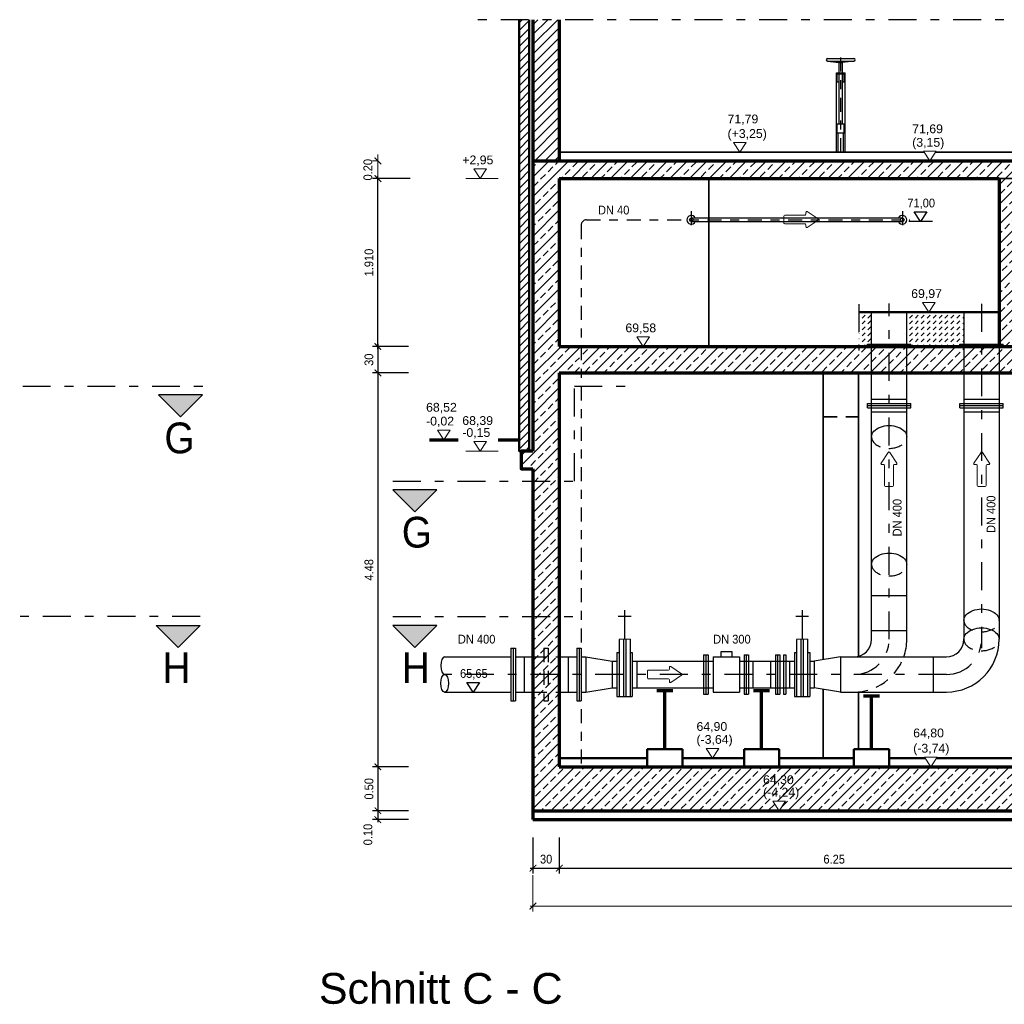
# Model space of a CAD drawing. Header units: metres. Extents: x -5 to 93, y -48 to 79.
# Tile 90 of 91: x 47 to 58, y 61 to 72. Entities that reach past the tile are written whole.
import ezdxf

# ---------------------------------------------------------------- set-up
doc = ezdxf.new("R2010")
doc.units = ezdxf.units.M
doc.header["$LTSCALE"] = 0.05
doc.header["$PDMODE"] = 35
doc.header["$PDSIZE"] = 0.1
for name, pattern in [('STRICHPUNKT2', [12.7, 6.35, -3.175, 0, -3.175]), ('VERDECKT', [9.525, 6.35, -3.175]), ('VERDECKT2', [4.7625, 3.175, -1.5875])]:
    doc.linetypes.add(name, pattern=pattern)
for name, color, linetype, lineweight in [('Bemassung_Bau', 7, 'Continuous', 18), ('Beschrifttung', 7, 'Continuous', 18), ('Beschriftung-Schnitte', 7, 'Continuous', 25), ('Maschinenbau', 152, 'Continuous', 30), ('Maschinenbau-mitte', 152, 'STRICHPUNKT2', 25), ('Rohre', 160, 'Continuous', 30), ('Rohre_mitte', 160, 'STRICHPUNKT2', 25), ('Rohre_verdeckt', 160, 'VERDECKT2', 25), ('Sonstiges _3', 3, 'Continuous', 70), ('Sonstiges-Mitte', 3, 'STRICHPUNKT2', 25), ('Wand', 6, 'Continuous', 70), ('Wand-dünn', 2, 'Continuous', 35), ('Wand-Fussbodenaufbau', 1, 'Continuous', 50), ('Wand-Schraffur', 252, 'Continuous', 20), ('Wand-verdeckt', 2, 'VERDECKT', 35), ('Wand-verdeckt-2', 2, 'VERDECKT2', 35), ('Wand-Verkleidung', 1, 'Continuous', 50)]:
    doc.layers.add(name, color=color, linetype=linetype, lineweight=lineweight)
doc.layers.add('Rohre_Text', color=160, linetype='Continuous')
doc.styles.add('Arial', font='arial.ttf', dxfattribs={"width": 0.9})
doc.styles.add('Romans', font='arial.ttf', dxfattribs={"width": 0.8})
doc.styles.get("Standard").update_dxf_attribs({"font": 'arial.ttf'})
doc.dimstyles.new('AEC Bemassung 1-50', dxfattribs={"dimtxt": 0.1, "dimasz": 0.075, "dimexe": 0.0625, "dimexo": 0, "dimgap": 0.05, "dimtad": 1, "dimdec": 3, "dimrnd": 0.005, "dimzin": 1, "dimdsep": 46, "dimtxsty": 'Arial', "dimblk": 'ARCHTICK', "dimcen": 0.125, "dimdle": 0.03125, "dimazin": 0, "dimtfac": 1, "dimtdec": 3, "dimtix": 1, "dimtmove": 2, "dimatfit": 2, "dimfxl": 1, "dimtolj": 1, "dimtzin": 0, "dimarcsym": 0})
pattern_1 = [(45, (13.52853, 0), (-0.1122532, 0.1122532), []), (45, (13.64078, 0), (-0.1122532, 0.1122532), [0.079375, -0.0396875])]

# ---------------------------------------------------------------- blocks, each defined once
blk = doc.blocks.new('_ArchTick')
at = {"color": 0, "linetype": 'ByBlock', "const_width": 0.15}
blk.add_lwpolyline([(-0.5, -0.5), (0.5, 0.5)], dxfattribs=at)
blk = doc.blocks.new('*D263')
at = {"layer": 'Bemassung_Bau', "linetype": 'Continuous', "lineweight": -2, "transparency": 16777216}
for p, q in [((53.095, 62.591), (53.095, 62.179)), ((53.395, 62.591), (53.395, 62.179)), ((53.064, 62.241), (53.426, 62.241))]:
    blk.add_line(p, q, dxfattribs=at)
at = {"layer": 'Defpoints', "color": 0, "linetype": 'Continuous', "transparency": 16777216}
for p in [(53.095, 62.591), (53.395, 62.591), (53.395, 62.241)]:
    blk.add_point(p, dxfattribs=at)
at = {"layer": 'Bemassung_Bau', "linetype": 'Continuous', "lineweight": -2, "transparency": 16777216, "xscale": 0.075, "yscale": 0.075, "zscale": 0.075, "rotation": 180}
blk.add_blockref('_ArchTick', (53.095, 62.241), dxfattribs=at)
at = {"layer": 'Bemassung_Bau', "linetype": 'Continuous', "lineweight": -2, "transparency": 16777216, "xscale": 0.075, "yscale": 0.075, "zscale": 0.075}
blk.add_blockref('_ArchTick', (53.395, 62.241), dxfattribs=at)
at = {"layer": 'Bemassung_Bau', "linetype": 'Continuous', "lineweight": 18, "transparency": 16777216, "insert": (53.245, 62.343), "char_height": 0.1, "attachment_point": 5, "style": 'Arial'}
blk.add_mtext('\\A1;\\A1;30', dxfattribs=at)
blk = doc.blocks.new('*D264')
at = {"layer": 'Bemassung_Bau', "linetype": 'Continuous', "lineweight": -2, "transparency": 16777216}
for p, q in [((53.395, 62.591), (53.395, 62.179)), ((59.645, 62.591), (59.645, 62.179)), ((53.364, 62.241), (59.676, 62.241))]:
    blk.add_line(p, q, dxfattribs=at)
at = {"layer": 'Defpoints', "color": 0, "linetype": 'Continuous', "transparency": 16777216}
for p in [(53.395, 62.591), (59.645, 62.591), (59.645, 62.241)]:
    blk.add_point(p, dxfattribs=at)
at = {"layer": 'Bemassung_Bau', "linetype": 'Continuous', "lineweight": -2, "transparency": 16777216, "xscale": 0.075, "yscale": 0.075, "zscale": 0.075, "rotation": 180}
blk.add_blockref('_ArchTick', (53.395, 62.241), dxfattribs=at)
at = {"layer": 'Bemassung_Bau', "linetype": 'Continuous', "lineweight": -2, "transparency": 16777216, "xscale": 0.075, "yscale": 0.075, "zscale": 0.075}
blk.add_blockref('_ArchTick', (59.645, 62.241), dxfattribs=at)
at = {"layer": 'Bemassung_Bau', "linetype": 'Continuous', "lineweight": 18, "transparency": 16777216, "insert": (56.52, 62.342), "char_height": 0.1, "attachment_point": 5, "style": 'Arial'}
blk.add_mtext('\\A1;\\A1;6.25', dxfattribs=at)
blk = doc.blocks.new('*D258')
at = {"layer": 'Bemassung_Bau', "linetype": 'Continuous', "lineweight": -2, "transparency": 16777216}
for p, q in [((51.332, 68.205), (51.332, 67.842)), ((51.682, 68.173), (51.27, 68.173)), ((51.682, 67.873), (51.27, 67.873))]:
    blk.add_line(p, q, dxfattribs=at)
at = {"layer": 'Defpoints', "color": 0, "linetype": 'Continuous', "transparency": 16777216}
for p in [(51.682, 68.173), (51.332, 67.873), (51.682, 67.873)]:
    blk.add_point(p, dxfattribs=at)
at = {"layer": 'Bemassung_Bau', "linetype": 'Continuous', "lineweight": -2, "transparency": 16777216, "xscale": 0.075, "yscale": 0.075, "zscale": 0.075}
for p, rotation in [((51.332, 68.173), 90), ((51.332, 67.873), 270)]:
    blk.add_blockref('_ArchTick', p, dxfattribs=dict(at, rotation=rotation))
at = {"layer": 'Bemassung_Bau', "linetype": 'Continuous', "lineweight": 18, "transparency": 16777216, "insert": (51.231, 68.023), "char_height": 0.1, "attachment_point": 5, "rotation": 90, "style": 'Arial'}
blk.add_mtext('\\A1;\\A1;30', dxfattribs=at)
blk = doc.blocks.new('*D259')
at = {"layer": 'Bemassung_Bau', "linetype": 'Continuous', "lineweight": -2, "transparency": 16777216}
for p, q in [((51.682, 67.873), (51.27, 67.873)), ((51.332, 67.905), (51.332, 63.362)), ((51.682, 63.393), (51.27, 63.393))]:
    blk.add_line(p, q, dxfattribs=at)
at = {"layer": 'Defpoints', "color": 0, "linetype": 'Continuous', "transparency": 16777216}
for p in [(51.682, 67.873), (51.332, 63.393), (51.682, 63.393)]:
    blk.add_point(p, dxfattribs=at)
at = {"layer": 'Bemassung_Bau', "linetype": 'Continuous', "lineweight": -2, "transparency": 16777216, "xscale": 0.075, "yscale": 0.075, "zscale": 0.075}
for p, rotation in [((51.332, 67.873), 90), ((51.332, 63.393), 270)]:
    blk.add_blockref('_ArchTick', p, dxfattribs=dict(at, rotation=rotation))
at = {"layer": 'Bemassung_Bau', "linetype": 'Continuous', "lineweight": 18, "transparency": 16777216, "insert": (51.231, 65.633), "char_height": 0.1, "attachment_point": 5, "rotation": 90, "style": 'Arial'}
blk.add_mtext('\\A1;\\A1;4.48', dxfattribs=at)
blk = doc.blocks.new('*D260')
at = {"layer": 'Bemassung_Bau', "linetype": 'Continuous', "lineweight": -2, "transparency": 16777216}
for p, q in [((51.682, 63.393), (51.27, 63.393)), ((51.332, 63.425), (51.332, 62.862)), ((51.682, 62.893), (51.27, 62.893))]:
    blk.add_line(p, q, dxfattribs=at)
at = {"layer": 'Defpoints', "color": 0, "linetype": 'Continuous', "transparency": 16777216}
for p in [(51.682, 63.393), (51.332, 62.893), (51.682, 62.893)]:
    blk.add_point(p, dxfattribs=at)
at = {"layer": 'Bemassung_Bau', "linetype": 'Continuous', "lineweight": -2, "transparency": 16777216, "xscale": 0.075, "yscale": 0.075, "zscale": 0.075}
for p, rotation in [((51.332, 63.393), 90), ((51.332, 62.893), 270)]:
    blk.add_blockref('_ArchTick', p, dxfattribs=dict(at, rotation=rotation))
at = {"layer": 'Bemassung_Bau', "linetype": 'Continuous', "lineweight": 18, "transparency": 16777216, "insert": (51.231, 63.143), "char_height": 0.1, "attachment_point": 5, "rotation": 90, "style": 'Arial'}
blk.add_mtext('\\A1;0.50', dxfattribs=at)
blk = doc.blocks.new('*D261')
at = {"layer": 'Bemassung_Bau', "linetype": 'Continuous', "lineweight": -2, "transparency": 16777216}
for p, q in [((51.682, 62.893), (51.27, 62.893)), ((51.332, 62.925), (51.332, 62.762)), ((51.682, 62.793), (51.27, 62.793))]:
    blk.add_line(p, q, dxfattribs=at)
at = {"layer": 'Defpoints', "color": 0, "linetype": 'Continuous', "transparency": 16777216}
for p in [(51.682, 62.893), (51.332, 62.793), (51.682, 62.793)]:
    blk.add_point(p, dxfattribs=at)
at = {"layer": 'Bemassung_Bau', "linetype": 'Continuous', "lineweight": -2, "transparency": 16777216, "xscale": 0.075, "yscale": 0.075, "zscale": 0.075}
for p, rotation in [((51.332, 62.893), 90), ((51.332, 62.793), 270)]:
    blk.add_blockref('_ArchTick', p, dxfattribs=dict(at, rotation=rotation))
at = {"layer": 'Bemassung_Bau', "linetype": 'Continuous', "lineweight": 18, "transparency": 16777216, "insert": (51.219, 62.623), "char_height": 0.1, "attachment_point": 5, "rotation": 90, "style": 'Arial'}
blk.add_mtext('\\A1;0.10', dxfattribs=at)
blk = doc.blocks.new('*D7')
at = {"layer": 'Bemassung_Bau', "linetype": 'Continuous', "lineweight": -2, "transparency": 16777216}
for p, q in [((-12.542, 0.35), (-12.542, -0.062)), ((-0.092, 0.35), (-0.092, -0.062)), ((-12.573, 0), (-0.061, 0))]:
    blk.add_line(p, q, dxfattribs=at)
at = {"layer": 'Defpoints', "color": 0, "linetype": 'Continuous', "transparency": 16777216}
for p in [(-12.542, 0.35), (-0.092, 0.35), (-0.092, 0)]:
    blk.add_point(p, dxfattribs=at)
at = {"layer": 'Bemassung_Bau', "linetype": 'Continuous', "lineweight": -2, "transparency": 16777216, "xscale": 0.075, "yscale": 0.075, "zscale": 0.075, "rotation": 180}
blk.add_blockref('_ArchTick', (-12.542, 0), dxfattribs=at)
at = {"layer": 'Bemassung_Bau', "linetype": 'Continuous', "lineweight": -2, "transparency": 16777216, "xscale": 0.075, "yscale": 0.075, "zscale": 0.075}
blk.add_blockref('_ArchTick', (-0.092, 0), dxfattribs=at)
at = {"layer": 'Bemassung_Bau', "linetype": 'Continuous', "lineweight": 18, "transparency": 16777216, "insert": (-6.317, 0.113), "char_height": 0.125, "attachment_point": 5, "style": 'Romans'}
blk.add_mtext('\\A1;\\A1;12.45', dxfattribs=at)
blk = doc.blocks.new('*D262')
at = {"layer": 'Bemassung_Bau', "color": 0, "lineweight": -2, "transparency": 16777216}
for p, q in [((51.332, 68.142), (51.332, 70.115)), ((51.7, 70.083), (51.27, 70.083)), ((51.332, 68.173), (51.27, 68.173))]:
    blk.add_line(p, q, dxfattribs=at)
at = {"layer": 'Defpoints', "color": 0, "transparency": 16777216}
for p in [(51.332, 70.083), (51.7, 70.083), (51.332, 68.173)]:
    blk.add_point(p, dxfattribs=at)
at = {"layer": 'Bemassung_Bau', "color": 0, "lineweight": -2, "transparency": 16777216, "xscale": 0.075, "yscale": 0.075, "zscale": 0.075}
for p, rotation in [((51.332, 70.083), 90), ((51.332, 68.173), 270)]:
    blk.add_blockref('_ArchTick', p, dxfattribs=dict(at, rotation=rotation))
at = {"layer": 'Bemassung_Bau', "color": 0, "transparency": 16777216, "insert": (51.231, 69.128), "char_height": 0.1, "attachment_point": 5, "rotation": 90, "style": 'Arial'}
blk.add_mtext('\\A1;1.910', dxfattribs=at)
blk = doc.blocks.new('Pfeil')
at = {"layer": 'Beschrifttung'}
for p, q in [((0, -0.04), (0, 0.04)), ((0.01, 0.05), (0.24, 0.05)), ((0.25, 0.06), (0.25, 0.081)), ((0.388, 0.008), (0.266, 0.09)), ((0.01, -0.05), (0.24, -0.05)), ((0.25, -0.081), (0.25, -0.06)), ((0.266, -0.09), (0.388, -0.008))]:
    blk.add_line(p, q, dxfattribs=at)
for centre, start, end in [((0.01, 0.04), 90, 180), ((0.24, 0.06), 270, 0), ((0.26, 0.081), 56.3099, 180), ((0.382, 0), 303.6901, 56.3099), ((0.01, -0.04), 180, 270), ((0.24, -0.06), 0, 90), ((0.26, -0.081), 180, 303.6901)]:
    blk.add_arc(centre, 0.01, start, end, dxfattribs=at)
blk = doc.blocks.new('*U6')
at = {"layer": 'Bemassung_Bau', "color": 7, "linetype": 'Continuous', "lineweight": 18}
dim = blk.add_linear_dim(base=(-0.092, 0), p1=(-12.542, 0.35), p2=(-0.092, 0.35), text='\\A1;12.45', dimstyle='AEC Bemassung 1-50', override={"dimclrd": 256, "dimclre": 256, "dimclrt": 256}, dxfattribs=at)
dim.commit()
dim.dimension.update_dxf_attribs({"geometry": '*D7', "text_midpoint": (-6.317, 0.1125)})

msp = doc.modelspace()

# ---------------------------------------------------------------- hatches: boundary and pattern name
at = {"layer": 'Beschriftung-Schnitte'}
for points in [[(49.3367, 67.6238), (49.0867, 67.3738), (48.8367, 67.6238)], [(52.0036, 66.5429), (51.7536, 66.2929), (51.5036, 66.5429)], [(48.8103, 65.0017), (49.0603, 64.7517), (49.3103, 65.0017)], [(52.0036, 65.0017), (51.7536, 64.7517), (51.5036, 65.0017)]]:
    msp.add_hatch(color=256, dxfattribs=at).paths.add_polyline_path(points)
at = {"layer": 'Wand-Schraffur'}
h = msp.add_hatch(dxfattribs=at)
h.set_pattern_fill('ANSI31', color=256, scale=0.02, style=0)
h.set_pattern_definition([(45, (47.815604, 25.69289), (-0.04490128, 0.04490128), [])])
h.paths.add_polyline_path([(53.0525, 71.8895), (52.9375, 71.8895), (52.9375, 66.9833), (53.0525, 66.9833)])
h = msp.add_hatch(dxfattribs=at)
h.set_pattern_fill('ANSI31', color=256, scale=0.025, style=0)
h.set_pattern_definition([(45, (47.8156, 25.69289), (-0.0561266, 0.0561266), [])])
h.paths.add_polyline_path([(53.395, 71.8895), (53.095, 71.8895), (53.095, 70.2833), (53.395, 70.2833)])
h = msp.add_hatch(dxfattribs=at)
h.set_pattern_fill('ANSI33', color=256, scale=0.025, style=0)
h.set_pattern_definition(pattern_1)
h.paths.add_polyline_path([(58.595, 70.2833), (53.095, 70.2833), (53.095, 66.9833), (52.96, 66.9833), (52.96, 66.7833), (53.095, 66.7833), (53.095, 66.6429), (53.395, 66.6429), (53.395, 67.8733), (53.623, 67.8733), (53.623, 68.1733), (53.395, 68.1733), (53.395, 70.0833), (58.395, 70.0833), (58.845, 70.0833), (58.845, 70.1833), (58.595, 70.1833)])
h.paths.add_polyline_path([(58.595, 69.8833), (58.745, 69.8833), (60.795, 68.2733), (60.795, 68.1733), (60.895, 68.1733), (60.895, 68.3833), (60.845, 68.3833), (60.845, 68.5833), (60.595, 68.5833), (60.595, 68.7833), (60.345, 68.7833), (60.345, 68.9833), (60.095, 68.9833), (60.095, 69.1833), (59.845, 69.1833), (59.845, 69.3833), (59.595, 69.3833), (59.595, 69.5833), (59.345, 69.5833), (59.345, 69.7833), (59.095, 69.7833), (59.095, 69.9833), (58.845, 69.9833), (58.845, 70.0833), (58.395, 70.0833), (58.395, 68.1733), (58.595, 68.1733)])
h = msp.add_hatch(dxfattribs=at)
h.set_pattern_fill('DASH', color=256, scale=0.015, angle=45, style=0)
h.set_pattern_definition([(45, (-7.417276, 0), (0, 0.06735192), [0.047625, -0.047625])])
h.paths.add_polyline_path([(56.945, 68.5633), (56.8003, 68.5633), (56.8003, 68.1733), (56.9, 68.1733), (56.9, 68.1983), (56.945, 68.1983)])
h.paths.add_polyline_path([(57.995, 68.5633), (57.345, 68.5633), (57.345, 68.1983), (57.39, 68.1983), (57.39, 68.1733), (57.95, 68.1733), (57.95, 68.1983), (57.995, 68.1983)])
h = msp.add_hatch(dxfattribs=at)
h.set_pattern_fill('ANSI33', color=256, scale=0.025, style=0)
h.set_pattern_definition(pattern_1)
h.paths.add_polyline_path([(61.7427, 63.3933), (59.945, 63.3933), (59.945, 67.8733), (61.145, 67.8733), (61.145, 68.1733), (53.663, 68.1733), (53.663, 67.8733), (56.795, 67.8733), (59.645, 67.8733), (59.645, 63.3933), (53.395, 63.3933), (53.395, 64.2433), (53.27, 64.2433), (53.27, 64.1433), (53.22, 64.1433), (53.22, 64.2433), (53.095, 64.2433), (53.095, 62.8933), (55.8932, 62.8933), (55.8211, 63.0028), (55.9652, 63.0028), (55.8932, 62.8933), (61.7383, 62.8933)])
h.paths.add_polyline_path([(53.22, 64.6433), (53.095, 64.6433), (53.095, 64.2433), (53.22, 64.2433)], flags=17)
h.paths.add_polyline_path([(53.27, 64.6433), (53.22, 64.6433), (53.22, 64.2433), (53.27, 64.2433)], flags=17)
h.paths.add_polyline_path([(53.395, 64.6433), (53.27, 64.6433), (53.27, 64.2433), (53.395, 64.2433), (53.395, 64.2782)], flags=17)
h.paths.add_polyline_path([(53.27, 64.2433), (53.22, 64.2433), (53.22, 64.1433), (53.27, 64.1433)], flags=17)
h.paths.add_polyline_path([(53.27, 64.7433), (53.22, 64.7433), (53.22, 64.6433), (53.27, 64.6433)], flags=16)
h.paths.add_polyline_path([(53.395, 65.1017), (53.095, 65.1017), (53.095, 64.6433), (53.22, 64.6433), (53.22, 64.7433), (53.27, 64.7433), (53.27, 64.6433), (53.395, 64.6433)], flags=17)
h.paths.add_polyline_path([(53.395, 66.6429), (53.095, 66.6429), (53.095, 65.1017), (53.395, 65.1017)], flags=17)
h.paths.add_polyline_path([(55.681, 63.147), (56.0907, 63.147), (56.0907, 63.3272), (55.681, 63.3272)], flags=24)
h.paths.add_polyline_path([(55.6783, 62.9925), (56.1553, 62.9925), (56.1553, 63.1891), (55.6783, 63.1891)], flags=24)

# ---------------------------------------------------------------- linework, layer by layer
at = {"layer": 'Bemassung_Bau'}
for p, q in [((51.3324, 70.2833), (51.3324, 70.3583)), ((51.3324, 70.2833), (51.2699, 70.2833)), ((51.3324, 70.0833), (51.3324, 70.2833)), ((51.6999, 70.0833), (51.2699, 70.0833)), ((51.3324, 70.0833), (51.3324, 70.0083))]:
    msp.add_line(p, q, dxfattribs=at)
at = {"layer": 'Beschrifttung'}
for p, q in [((52.6989, 70.0833), (52.3336, 70.0833)), ((52.6989, 66.9833), (52.3336, 66.9833))]:
    msp.add_line(p, q, dxfattribs=at)
for points in [[(55.4472, 70.3833), (55.3752, 70.4928), (55.5192, 70.4928), (55.4472, 70.3833)], [(57.6088, 70.2833), (57.5368, 70.3928), (57.6808, 70.3928), (57.6088, 70.2833)], [(52.494, 70.0833), (52.422, 70.1928), (52.566, 70.1928), (52.494, 70.0833)], [(57.5977, 68.5633), (57.5256, 68.6728), (57.6697, 68.6728), (57.5977, 68.5633)], [(54.3482, 68.1733), (54.2762, 68.2828), (54.4203, 68.2828), (54.3482, 68.1733)], [(52.0822, 67.1133), (52.0102, 67.2228), (52.1543, 67.2228), (52.0822, 67.1133)], [(52.494, 66.9833), (52.422, 67.0928), (52.566, 67.0928), (52.494, 66.9833)], [(55.1363, 63.4933), (55.0643, 63.6028), (55.2084, 63.6028), (55.1363, 63.4933)], [(57.6202, 63.3933), (57.5482, 63.5028), (57.6922, 63.5028), (57.6202, 63.3933)], [(55.8932, 62.8933), (55.8211, 63.0028), (55.9652, 63.0028), (55.8932, 62.8933)]]:
    msp.add_lwpolyline(points, dxfattribs=at)
at = {"layer": 'Beschriftung-Schnitte', "color": 6, "linetype": 'STRICHPUNKT2'}
for p, q in [((47.2943, 67.7238), (49.3564, 67.7238)), ((53.5657, 67.7238), (54.2972, 67.7238)), ((53.5657, 66.6429), (53.5657, 67.7238)), ((51.5036, 66.6429), (53.5657, 66.6429)), ((49.3103, 65.1017), (47.2601, 65.1017)), ((51.5036, 65.1017), (53.5645, 65.1017))]:
    msp.add_line(p, q, dxfattribs=at)
at = {"layer": 'Beschriftung-Schnitte'}
for points in [[(49.3367, 67.6238), (48.8367, 67.6238), (49.0867, 67.3738)], [(52.0036, 66.5429), (51.5036, 66.5429), (51.7536, 66.2929)], [(48.8103, 65.0017), (49.3103, 65.0017), (49.0603, 64.7517)], [(52.0036, 65.0017), (51.5036, 65.0017), (51.7536, 64.7517)]]:
    msp.add_lwpolyline(points, close=True, dxfattribs=at)
at = {"layer": 'Maschinenbau'}
for p, q in [((56.445, 71.4483), (56.745, 71.4483)), ((56.445, 71.4183), (56.575, 71.4033)), ((56.445, 71.4183), (56.745, 71.4183)), ((56.575, 71.2833), (56.575, 71.4033)), ((56.575, 71.4033), (56.615, 71.4033)), ((56.745, 71.4183), (56.615, 71.4033)), ((56.615, 71.2833), (56.615, 71.4033)), ((56.545, 70.3833), (56.545, 71.2833)), ((56.545, 71.2833), (56.645, 71.2833)), ((56.545, 71.1833), (56.545, 71.2833)), ((56.555, 71.2733), (56.635, 71.2733)), ((56.555, 71.1833), (56.555, 71.2733)), ((56.575, 70.7033), (56.575, 71.2733)), ((56.615, 70.7033), (56.615, 71.2733)), ((56.635, 71.1833), (56.635, 71.2733)), ((56.645, 70.3833), (56.645, 71.2833)), ((56.545, 71.1833), (56.575, 71.1833)), ((56.615, 71.1833), (56.645, 71.1833)), ((56.555, 70.6033), (56.555, 70.7033)), ((56.555, 70.7033), (56.635, 70.7033)), ((56.635, 70.6033), (56.635, 70.7033)), ((56.555, 70.6033), (56.635, 70.6033)), ((56.565, 70.3833), (56.565, 70.6033)), ((56.625, 70.3833), (56.625, 70.6033))]:
    msp.add_line(p, q, dxfattribs=at)
for centre, start, end in [((56.445, 71.4333), 90, 270), ((56.745, 71.4333), 270, 90)]:
    msp.add_arc(centre, 0.015, start, end, dxfattribs=at)
at = {"layer": 'Maschinenbau-mitte', "ltscale": 0.5}
for p, q in [((56.595, 70.3833), (56.595, 71.5071)), ((54.895, 69.7107), (54.895, 69.5242)), ((57.295, 69.7107), (57.295, 69.5242)), ((53.643, 69.5533), (53.643, 63.3933)), ((53.703, 69.6133), (57.3813, 69.6133))]:
    msp.add_line(p, q, dxfattribs=at)
msp.add_arc((53.703, 69.5533), 0.06, 90, 180, dxfattribs=at)
at = {"layer": 'Rohre'}
for p, q in [((57.295, 69.6333), (54.895, 69.6333)), ((54.895, 69.5933), (57.295, 69.5933)), ((56.945, 64.8433), (56.945, 68.5633)), ((57.345, 64.8433), (57.345, 68.5633)), ((57.995, 68.5633), (57.995, 64.8433)), ((58.395, 68.5633), (58.395, 64.8433)), ((56.9, 68.1983), (57.39, 68.1983)), ((56.9, 68.1733), (56.9, 68.1983)), ((57.39, 68.1733), (57.39, 68.1983)), ((57.95, 68.1983), (58.44, 68.1983)), ((57.95, 68.1733), (57.95, 68.1983)), ((58.44, 68.1733), (58.44, 68.1983)), ((56.9, 68.1733), (57.39, 68.1733)), ((57.95, 68.1733), (58.44, 68.1733)), ((56.9, 67.5258), (57.39, 67.5258)), ((56.9, 67.4758), (56.9, 67.5258)), ((56.945, 67.5733), (57.345, 67.5733)), ((57.39, 67.4758), (57.39, 67.5258)), ((57.95, 67.5258), (58.44, 67.5258)), ((57.95, 67.4758), (57.95, 67.5258)), ((57.995, 67.5733), (58.395, 67.5733)), ((58.44, 67.4758), (58.44, 67.5258)), ((56.9, 67.5008), (57.39, 67.5008)), ((56.9, 67.4758), (57.39, 67.4758)), ((56.945, 67.4282), (57.345, 67.4282)), ((57.95, 67.5008), (58.44, 67.5008)), ((57.95, 67.4758), (58.44, 67.4758)), ((57.995, 67.4282), (58.395, 67.4282)), ((56.945, 65.3433), (57.345, 65.3433)), ((54.1371, 65.1739), (54.1371, 64.843)), ((56.1546, 65.1739), (56.1546, 64.843)), ((54.2119, 65.1025), (54.0649, 65.1025)), ((56.2293, 65.1025), (56.0823, 65.1025)), ((56.945, 64.9433), (57.345, 64.9433)), ((54.1996, 64.8432), (54.0746, 64.8428)), ((54.0746, 64.8428), (54.0746, 64.1933)), ((54.1246, 64.843), (54.1246, 64.1933)), ((54.1496, 64.843), (54.1496, 64.1933)), ((54.1996, 64.8432), (54.1996, 64.1933)), ((56.2171, 64.8432), (56.0921, 64.8428)), ((56.0921, 64.8428), (56.0921, 64.1933)), ((56.1421, 64.843), (56.1421, 64.1933)), ((56.1671, 64.843), (56.1671, 64.1933)), ((56.2171, 64.8432), (56.2171, 64.1933)), ((52.845, 64.7433), (52.845, 64.1433)), ((52.845, 64.7433), (52.895, 64.7433)), ((52.87, 64.7433), (52.87, 64.1433)), ((52.895, 64.7433), (52.895, 64.1433)), ((53.595, 64.7433), (53.595, 64.1433)), ((53.595, 64.7433), (53.645, 64.7433)), ((53.62, 64.7433), (53.62, 64.1433)), ((53.645, 64.7433), (53.645, 64.1433)), ((52.0914, 64.6433), (52.845, 64.6433)), ((52.895, 64.6433), (53.095, 64.6433)), ((52.995, 64.6433), (52.995, 64.2433)), ((53.395, 64.6433), (53.595, 64.6433)), ((53.495, 64.6433), (53.495, 64.2433)), ((53.645, 64.6433), (53.695, 64.6433)), ((53.695, 64.6433), (53.995, 64.5933)), ((53.695, 64.6433), (53.695, 64.2433)), ((54.0496, 64.6933), (54.0746, 64.6933)), ((54.0496, 64.6933), (54.0496, 64.1933)), ((54.1996, 64.6933), (54.2246, 64.6933)), ((54.1996, 64.6933), (54.2246, 64.6933)), ((54.2246, 64.6933), (54.2246, 64.1933)), ((55.0357, 64.6683), (55.0357, 64.2183)), ((55.0357, 64.6683), (55.0857, 64.6683)), ((55.0607, 64.6683), (55.0607, 64.2183)), ((55.0857, 64.6683), (55.0857, 64.2183)), ((55.145, 64.6433), (55.145, 64.2433)), ((55.145, 64.6433), (55.445, 64.6433)), ((55.445, 64.6433), (55.445, 64.2433)), ((55.496, 64.6683), (55.496, 64.2183)), ((55.496, 64.6683), (55.546, 64.6683)), ((55.521, 64.6683), (55.521, 64.2183)), ((55.546, 64.6683), (55.546, 64.2183)), ((55.8516, 64.6683), (55.8516, 64.2183)), ((55.8516, 64.6683), (55.9016, 64.6683)), ((55.8766, 64.6683), (55.8766, 64.2183)), ((55.9016, 64.6683), (55.9016, 64.2183)), ((55.9451, 64.6683), (55.9451, 64.2183)), ((55.9451, 64.6683), (55.9701, 64.6683)), ((55.9701, 64.6683), (55.9701, 64.521)), ((56.0671, 64.6933), (56.0921, 64.6933)), ((56.0671, 64.6933), (56.0671, 64.1933)), ((56.2171, 64.6933), (56.2421, 64.6933)), ((56.2171, 64.6933), (56.2421, 64.6933)), ((56.2421, 64.6933), (56.2421, 64.1933)), ((56.5921, 64.6433), (56.2921, 64.5933)), ((56.5921, 64.6433), (56.5921, 64.2433)), ((56.5921, 64.6433), (57.795, 64.6433)), ((57.645, 64.6433), (57.645, 64.2433)), ((53.995, 64.5933), (53.995, 64.5849)), ((53.995, 64.5933), (53.995, 64.2933)), ((53.995, 64.5933), (54.0496, 64.5933)), ((54.2246, 64.5933), (55.145, 64.5933)), ((54.2746, 64.5933), (54.2746, 64.5877)), ((54.2746, 64.5933), (54.2746, 64.2933)), ((55.445, 64.5933), (56.0671, 64.5933)), ((55.595, 64.5933), (55.595, 64.2933)), ((55.795, 64.5933), (55.795, 64.2933)), ((55.9701, 64.5933), (55.9701, 64.2183)), ((56.0124, 64.5933), (56.0124, 64.2933)), ((56.2421, 64.5933), (56.2921, 64.5933)), ((56.2921, 64.5933), (56.2921, 64.5884)), ((56.2921, 64.5933), (56.2921, 64.2933)), ((53.695, 64.2433), (53.995, 64.2933)), ((53.995, 64.3017), (53.995, 64.2933)), ((53.995, 64.2933), (54.0496, 64.2933)), ((54.2246, 64.2933), (55.145, 64.2933)), ((54.2746, 64.2989), (54.2746, 64.2933)), ((55.445, 64.2933), (56.0671, 64.2933)), ((56.2421, 64.2933), (56.2921, 64.2933)), ((56.2921, 64.2982), (56.2921, 64.2933)), ((56.5921, 64.2433), (56.2921, 64.2933)), ((52.0914, 64.2433), (52.845, 64.2433)), ((52.895, 64.2433), (53.095, 64.2433)), ((53.395, 64.2433), (53.595, 64.2433)), ((53.645, 64.2433), (53.695, 64.2433)), ((54.0496, 64.1933), (54.2246, 64.1933)), ((54.1246, 64.1933), (54.1496, 64.1933)), ((54.1996, 64.1933), (54.2246, 64.1933)), ((55.0357, 64.2183), (55.0857, 64.2183)), ((55.145, 64.2433), (55.445, 64.2433)), ((55.496, 64.2183), (55.546, 64.2183)), ((55.8516, 64.2183), (55.9016, 64.2183)), ((55.9451, 64.2183), (55.9701, 64.2183)), ((56.0671, 64.1933), (56.2421, 64.1933)), ((56.1421, 64.1933), (56.1671, 64.1933)), ((56.2171, 64.1933), (56.2421, 64.1933)), ((56.5921, 64.2433), (57.795, 64.2433)), ((52.845, 64.1433), (52.895, 64.1433)), ((53.595, 64.1433), (53.645, 64.1433))]:
    msp.add_line(p, q, dxfattribs=at)
msp.add_lwpolyline([(55.2303, 64.6433), (55.3597, 64.6433), (55.3597, 64.7008), (55.2303, 64.7008)], close=True, dxfattribs=at)
for centre in [(54.895, 69.6133), (57.295, 69.6133)]:
    msp.add_circle(centre, 0.02, dxfattribs=at)
for centre, radius, start, end in [((54.895, 69.6133), 0.05, 23.57818, 336.42182), ((57.295, 69.6133), 0.05, 203.57818, 156.42182), ((56.745, 64.8433), 0.2, 270, 0), ((56.745, 64.8433), 0.6, 340.52878, 0), ((57.795, 64.8433), 0.2, 270, 0), ((57.795, 64.8433), 0.6, 270, 0)]:
    msp.add_arc(centre, radius, start, end, dxfattribs=at)
at = {"layer": 'Rohre', "extrusion": (0, 0, -1)}
for centre in [(57.145, 67.1445), (57.145, 65.6933), (58.195, 65.0583), (58.195, 64.8433)]:
    msp.add_ellipse(centre, major_axis=(-0.2, 0), ratio=0.6496944, start_param=0, end_param=3.1415927, dxfattribs=at)
at = {"layer": 'Rohre'}
msp.add_ellipse((52.0914, 64.5433), major_axis=(0, -0.1), ratio=0.4302265, start_param=3.1415927, end_param=6.2831853, dxfattribs=at)
msp.add_ellipse((52.0914, 64.3433), major_axis=(0, -0.1), ratio=0.4302265, dxfattribs=at)
at = {"layer": 'Rohre_mitte'}
for p, q in [((57.145, 64.8433), (57.145, 68.6634)), ((58.195, 68.6592), (58.195, 64.7433)), ((57.795, 64.4433), (52.019, 64.4433))]:
    msp.add_line(p, q, dxfattribs=at)
for centre in [(56.745, 64.8433), (57.795, 64.8433)]:
    msp.add_arc(centre, 0.4, 270, 0, dxfattribs=at)
at = {"layer": 'Rohre_Text'}
msp.add_line((57.636, 69.5933), (57.3682, 69.5933), dxfattribs=at)
for points in [[(57.5021, 69.5933), (57.4301, 69.7028), (57.5741, 69.7028), (57.5021, 69.5933)], [(52.4166, 64.2433), (52.3446, 64.3528), (52.4886, 64.3528), (52.4166, 64.2433)]]:
    msp.add_lwpolyline(points, dxfattribs=at)
at = {"layer": 'Rohre_verdeckt'}
for p, q in [((53.22, 64.7433), (53.22, 64.1433)), ((53.22, 64.7433), (53.27, 64.7433)), ((53.27, 64.7433), (53.27, 64.1433)), ((53.095, 64.6433), (53.395, 64.6433)), ((53.095, 64.2433), (53.395, 64.2433)), ((53.22, 64.1433), (53.27, 64.1433))]:
    msp.add_line(p, q, dxfattribs=at)
msp.add_arc((56.745, 64.8433), 0.6, 270, 340.52878, dxfattribs=at)
for centre in [(57.145, 67.1445), (57.145, 65.6933), (58.195, 65.0583), (58.195, 64.8433)]:
    msp.add_ellipse(centre, major_axis=(-0.2, 0), ratio=0.6496944, start_param=0, end_param=3.1415927, dxfattribs=at)
at = {"layer": 'Sonstiges _3'}
for p, q in [((54.5031, 64.2622), (54.6859, 64.2622)), ((54.595, 63.5933), (54.595, 64.2622)), ((55.6031, 64.2622), (55.7859, 64.2622)), ((55.695, 63.5933), (55.695, 64.2622)), ((56.8531, 64.2008), (57.0359, 64.2008)), ((56.945, 63.5933), (56.945, 64.2008))]:
    msp.add_line(p, q, dxfattribs=at)
at = {"layer": 'Sonstiges-Mitte'}
for p, q in [((67.0107, 71.8895), (52.3467, 71.8895)), ((56.8003, 68.6555), (56.8003, 68.1282))]:
    msp.add_line(p, q, dxfattribs=at)
at = {"layer": 'Wand'}
for p, q in [((53.095, 71.8895), (53.095, 66.9833)), ((53.395, 71.8895), (53.395, 70.2833)), ((53.095, 70.2833), (58.595, 70.2833)), ((53.395, 70.0833), (58.395, 70.0833)), ((53.395, 70.0833), (53.395, 68.1733)), ((58.395, 70.0833), (58.395, 68.1733)), ((53.395, 68.1733), (66.4919, 68.1733)), ((53.395, 67.8733), (56.795, 67.8733)), ((53.395, 67.8733), (53.395, 64.2433)), ((56.795, 67.8733), (59.645, 67.8733)), ((51.9182, 67.1133), (52.2463, 67.1133)), ((52.6984, 67.1133), (52.9356, 67.1133)), ((53.095, 66.7833), (53.095, 64.2433)), ((53.395, 64.2782), (53.395, 63.3933)), ((53.095, 64.2433), (53.095, 62.7933)), ((53.395, 63.3933), (59.645, 63.3933)), ((53.095, 63.0933), (53.095, 63.0933)), ((53.095, 62.8933), (65.545, 62.8933)), ((53.095, 62.7933), (65.545, 62.7933))]:
    msp.add_line(p, q, dxfattribs=at)
msp.add_lwpolyline([(53.095, 66.9833), (52.96, 66.9833), (52.96, 66.7833), (53.095, 66.7833)], dxfattribs=at)
at = {"layer": 'Wand-dünn'}
for p, q in [((53.395, 70.3833), (57.543, 70.3833)), ((57.6746, 70.3833), (66.4919, 70.3833)), ((55.095, 70.0833), (55.095, 68.1733)), ((56.395, 67.8733), (56.395, 64.6105)), ((56.795, 67.8733), (56.795, 64.6497)), ((56.395, 64.2762), (56.395, 63.4933)), ((56.795, 63.5933), (56.795, 64.2433))]:
    msp.add_line(p, q, dxfattribs=at)
at = {"layer": 'Wand-Fussbodenaufbau'}
for p, q in [((56.8003, 68.5633), (58.395, 68.5633)), ((53.395, 63.4933), (54.395, 63.4933)), ((54.395, 63.5933), (54.795, 63.5933)), ((54.395, 63.5933), (54.395, 63.3933)), ((54.795, 63.5933), (54.795, 63.3933)), ((54.795, 63.4933), (55.495, 63.4933)), ((55.495, 63.5933), (55.895, 63.5933)), ((55.495, 63.5933), (55.495, 63.3933)), ((55.895, 63.5933), (55.895, 63.3933)), ((55.895, 63.4933), (56.595, 63.4933)), ((56.595, 63.4933), (56.745, 63.4933)), ((56.745, 63.5933), (57.145, 63.5933)), ((56.745, 63.5933), (56.745, 63.3933)), ((57.145, 63.5933), (57.145, 63.3933)), ((57.145, 63.4933), (57.5544, 63.4933)), ((57.686, 63.4933), (59.645, 63.4933))]:
    msp.add_line(p, q, dxfattribs=at)
at = {"layer": 'Wand-verdeckt'}
msp.add_line((58.395, 70.0833), (64.395, 70.0833), dxfattribs=at)
at = {"layer": 'Wand-verdeckt-2'}
msp.add_line((56.395, 67.3733), (56.795, 67.3733), dxfattribs=at)
at = {"layer": 'Wand-Verkleidung'}
msp.add_lwpolyline([(52.9375, 71.8895), (52.9375, 66.9833), (53.0525, 66.9833), (53.0525, 71.8895)], dxfattribs=at)

# ---------------------------------------------------------------- block references
at = {"layer": 'Bemassung_Bau', "xscale": 0.075, "yscale": 0.075, "zscale": 0.075}
for p, rotation in [((51.3324, 70.2833), 270), ((51.3324, 70.0833), 90)]:
    msp.add_blockref('_ArchTick', p, dxfattribs=dict(at, rotation=rotation))
at = {"layer": 'Bemassung_Bau', "color": 7, "linetype": 'Continuous', "lineweight": 18}
msp.add_blockref('*U6', (65.637, 61.8097), dxfattribs=at)
at = {"layer": 'Rohre_Text'}
for p in [(55.9481, 69.617), (54.3968, 64.4433)]:
    msp.add_blockref('Pfeil', p, dxfattribs=at)
at = {"layer": 'Rohre_Text', "rotation": 90}
for p in [(57.1428, 66.5815), (58.1972, 66.5815)]:
    msp.add_blockref('Pfeil', p, dxfattribs=at)

# ---------------------------------------------------------------- texts
at = {"layer": 'Bemassung_Bau', "insert": (51.2186, 70.1833), "char_height": 0.1, "attachment_point": 5, "rotation": 90, "style": 'Arial'}
msp.add_mtext('\\A1;0.20', dxfattribs=at)
at = {"layer": 'Beschrifttung'}
for s, height, p in [('71,79', 0.1, (55.3074, 70.7106)), ('(+3,25)', 0.1, (55.3074, 70.5447)), ('71,69', 0.1, (57.4067, 70.5983)), ('(3,15)', 0.1, (57.4067, 70.4447)), ('+2,95', 0.1, (52.2919, 70.2447)), ('69,97', 0.1, (57.3955, 68.7247)), ('69,58', 0.1, (54.1461, 68.3347)), ('68,52', 0.1, (51.8801, 67.4318)), ('-0,02', 0.1, (51.8801, 67.2747)), ('68,39', 0.1, (52.2919, 67.2807)), ('-0,15', 0.1, (52.2919, 67.1447)), ('64,90', 0.1, (54.9543, 63.8021)), ('64,80', 0.1, (57.4181, 63.7282)), ('(-3,64)', 0.1, (54.9543, 63.6547)), ('(-3,74)', 0.1, (57.4181, 63.5547)), ('64,30', 0.1, (55.7111, 63.1968)), ('(-4,24)', 0.1, (55.7111, 63.0547)), ('Schnitt C - C', 0.35, (50.6613, 60.6987))]:
    msp.add_text(s, height=height, dxfattribs=at).set_placement(p)
at = {"layer": 'Beschriftung-Schnitte', "color": 6, "style": 'Arial', "width": 0.9}
for s, p in [('G', (48.9055, 66.9584)), ('G', (51.6044, 65.8865)), ('H', (48.8827, 64.3454)), ('H', (51.6044, 64.3454))]:
    msp.add_text(s, height=0.35, dxfattribs=at).set_placement(p)
at = {"layer": 'Rohre_Text', "style": 'Arial', "width": 0.9}
for s, p in [('DN 40', (53.8347, 69.6746)), ('71,00', (57.3516, 69.7547)), ('DN 400', (52.2418, 64.7948)), ('DN 300', (55.1439, 64.7948)), ('65,65', (52.2661, 64.4047))]:
    msp.add_text(s, height=0.1, dxfattribs=at).set_placement(p)
for p in [(57.2856, 66.0133), (58.3528, 66.0519)]:
    msp.add_text('DN 400', height=0.1, rotation=90, dxfattribs=at).set_placement(p)

# ---------------------------------------------------------------- dimensions: what is measured, and where the dimension line sits
at = {"layer": 'Bemassung_Bau'}
dim = msp.add_linear_dim(base=(51.3324, 70.0833), p1=(51.3324, 68.1733), p2=(51.6999, 70.0833), angle=90, dimstyle='AEC Bemassung 1-50', dxfattribs=at)
dim.commit()
dim.dimension.update_dxf_attribs({"geometry": '*D262', "text_midpoint": (51.2314, 69.1283)})
at = {"layer": 'Bemassung_Bau', "color": 7, "linetype": 'Continuous', "lineweight": 18}
for base, p1, p2, text, picture, middle in [((51.3324, 67.8733), (51.6824, 68.1733), (51.6824, 67.8733), '\\A1;30', '*D258', (51.2313, 68.0233)), ((51.3324, 63.3933), (51.6824, 67.8733), (51.6824, 63.3933), '\\A1;4.48', '*D259', (51.2314, 65.6333)), ((51.3324, 62.8933), (51.6824, 63.3933), (51.6824, 62.8933), '0.50', '*D260', (51.2314, 63.1433))]:
    dim = msp.add_linear_dim(base=base, p1=p1, p2=p2, angle=90, text=text, dimstyle='AEC Bemassung 1-50', override={"dimclrd": 256, "dimclre": 256, "dimclrt": 256}, dxfattribs=at)
    dim.commit()
    dim.dimension.update_dxf_attribs({"geometry": picture, "text_midpoint": middle})
dim = msp.add_linear_dim(base=(51.3324, 62.7933), p1=(51.6824, 62.8933), p2=(51.6824, 62.7933), angle=90, text='0.10', dimstyle='AEC Bemassung 1-50', override={"dimclrd": 256, "dimclre": 256, "dimclrt": 256}, dxfattribs=at)
dim.commit()
dim.dimension.update_dxf_attribs({"geometry": '*D261', "text_midpoint": (51.2186, 62.6229), "dimtype": 160})
for base, p1, p2, text, picture, middle in [((53.395, 62.2414), (53.095, 62.5914), (53.395, 62.5914), '\\A1;30', '*D263', (53.245, 62.3425)), ((59.645, 62.2414), (53.395, 62.5914), (59.645, 62.5914), '\\A1;6.25', '*D264', (56.52, 62.3425))]:
    dim = msp.add_linear_dim(base=base, p1=p1, p2=p2, text=text, dimstyle='AEC Bemassung 1-50', override={"dimclrd": 256, "dimclre": 256, "dimclrt": 256}, dxfattribs=at)
    dim.commit()
    dim.dimension.update_dxf_attribs({"geometry": picture, "text_midpoint": middle})

doc.saveas('drawing.dxf')
